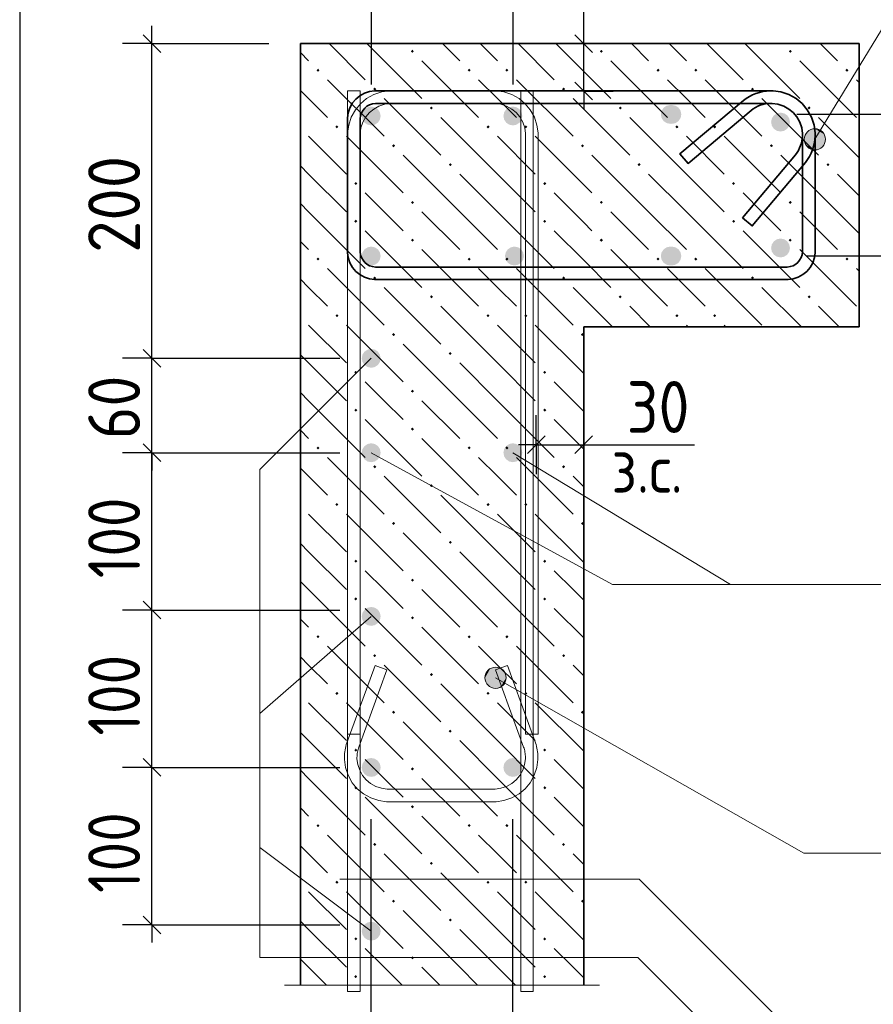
# Model space of a CAD drawing. Header units: millimetres. Extents: x 0 to 21005, y 0 to 14855.
# Tile 47 of 50: x 16406 to 18213, y 10896 to 12982. Entities that reach past the tile are written whole.
import ezdxf

# ---------------------------------------------------------------- set-up
doc = ezdxf.new("R2010")
doc.units = ezdxf.units.MM
for name, color, linetype, lineweight in [('Standard', 7, 'Continuous', 25), ('Выпуски арматуры Г-обр.', 7, 'Continuous', 25), ('Позиционная метка линия выноска', 7, 'Continuous', 13), ('Стена фоновая арматура У1', 7, 'Continuous', 25), ('Стена фоновая арматура Х1', 7, 'Continuous', 25), ('Стена фоновая затяжка С-обр.', 7, 'Continuous', 25), ('Стена Хомут', 7, 'Continuous', 25)]:
    doc.layers.add(name, color=color, linetype=linetype, lineweight=lineweight)
doc.layers.add('ЖБ Стена верхний уровень', color=7, linetype='Continuous', lineweight=25, true_color=0x006e00)
doc.layers.add('Размерная выноска', color=7, linetype='Continuous')
doc.styles.add('ISOCPEUR', font='txt')

msp = doc.modelspace()

# ---------------------------------------------------------------- hatches: boundary and pattern name
at = {"layer": 'Выпуски арматуры Г-обр.', "linetype": 'Continuous', "lineweight": 13, "transparency": 33554687}
for points in [[(17170, 12264.4), (17168.5, 12272.1), (17164.2, 12278.6), (17157.7, 12282.9), (17150, 12284.4), (17142.4, 12282.9), (17135.9, 12278.6), (17131.5, 12272.1), (17130, 12264.4), (17131.5, 12256.8), (17135.9, 12250.3), (17142.4, 12245.9), (17150, 12244.4), (17157.7, 12245.9), (17164.2, 12250.3), (17168.5, 12256.8)], [(17170, 11717.7), (17168.5, 11725.3), (17164.2, 11731.8), (17157.7, 11736.2), (17150, 11737.7), (17142.4, 11736.2), (17135.9, 11731.8), (17131.5, 11725.3), (17130, 11717.7), (17131.5, 11710), (17135.9, 11703.5), (17142.4, 11699.2), (17150, 11697.7), (17157.7, 11699.2), (17164.2, 11703.5), (17168.5, 11710)], [(17170, 11051), (17168.5, 11058.7), (17164.2, 11065.2), (17157.7, 11069.5), (17150, 11071), (17142.4, 11069.5), (17135.9, 11065.2), (17131.5, 11058.7), (17130, 11051), (17131.5, 11043.4), (17135.9, 11036.9), (17142.4, 11032.5), (17150, 11031), (17157.7, 11032.5), (17164.2, 11036.9), (17168.5, 11043.4)]]:
    msp.add_hatch(color=7, dxfattribs=at).paths.add_polyline_path(points)
at = {"layer": 'ЖБ Стена верхний уровень', "linetype": 'Continuous', "lineweight": 18, "transparency": 33554687}
for points in [[(17234.1, 12914.6), (17237.4, 12917.9), (17240.6, 12914.6), (17237.4, 12911.4)], [(17634.1, 12914.6), (17637.4, 12917.9), (17640.6, 12914.6), (17637.4, 12911.4)], [(18034.1, 12914.6), (18037.4, 12917.9), (18040.6, 12914.6), (18037.4, 12911.4)], [(17034.1, 12874.6), (17037.4, 12877.9), (17040.6, 12874.6), (17037.4, 12871.4)], [(17354.2, 12874.6), (17357.4, 12877.9), (17360.7, 12874.6), (17357.4, 12871.4)], [(17434.1, 12874.6), (17437.4, 12877.9), (17440.6, 12874.6), (17437.4, 12871.4)], [(17754.2, 12874.6), (17757.4, 12877.9), (17760.7, 12874.6), (17757.4, 12871.4)], [(17834.1, 12874.6), (17837.4, 12877.9), (17840.6, 12874.6), (17837.4, 12871.4)], [(18154.2, 12874.6), (18157.4, 12877.9), (18160.7, 12874.6), (18157.4, 12871.4)], [(17154.2, 12834.6), (17157.4, 12837.9), (17160.7, 12834.6), (17157.4, 12831.4)], [(17554.2, 12834.6), (17557.4, 12837.9), (17560.7, 12834.6), (17557.4, 12831.4)], [(17954.2, 12834.6), (17957.4, 12837.9), (17960.7, 12834.6), (17957.4, 12831.4)], [(17274.2, 12794.6), (17277.4, 12797.9), (17280.6, 12794.6), (17277.4, 12791.4)], [(17674.2, 12794.6), (17677.4, 12797.9), (17680.6, 12794.6), (17677.4, 12791.4)], [(18074.2, 12794.6), (18077.4, 12797.9), (18080.6, 12794.6), (18077.4, 12791.4)], [(17000, 12755.3), (17000.7, 12754.6), (17000, 12754)], [(17074.2, 12754.6), (17077.4, 12757.9), (17080.6, 12754.6), (17077.4, 12751.4)], [(17394.1, 12754.6), (17397.4, 12757.9), (17400.7, 12754.6), (17397.4, 12751.4)], [(17474.2, 12754.6), (17477.4, 12757.9), (17480.6, 12754.6), (17477.4, 12751.4)], [(17794.1, 12754.6), (17797.4, 12757.9), (17800.7, 12754.6), (17797.4, 12751.4)], [(17874.2, 12754.6), (17877.4, 12757.9), (17880.6, 12754.6), (17877.4, 12751.4)], [(17194.1, 12714.6), (17197.4, 12717.9), (17200.7, 12714.6), (17197.4, 12711.4)], [(17594.1, 12714.6), (17597.4, 12717.9), (17600, 12715.3), (17600, 12714), (17597.4, 12711.4)], [(17600, 12715.3), (17600.7, 12714.6), (17600, 12714)], [(17994.1, 12714.6), (17997.4, 12717.9), (18000.7, 12714.6), (17997.4, 12711.4)], [(17314.2, 12674.6), (17317.4, 12677.9), (17320.6, 12674.6), (17317.4, 12671.4)], [(17714.2, 12674.6), (17717.4, 12677.9), (17720.6, 12674.6), (17717.4, 12671.4)], [(18114.2, 12674.6), (18117.4, 12677.9), (18120.6, 12674.6), (18117.4, 12671.4)], [(17114.2, 12634.6), (17117.4, 12637.9), (17120.6, 12634.6), (17117.4, 12631.4)], [(17514.2, 12634.6), (17517.4, 12637.9), (17520.6, 12634.6), (17517.4, 12631.4)], [(17914.2, 12634.6), (17917.4, 12637.9), (17920.6, 12634.6), (17917.4, 12631.4)], [(17234.1, 12594.6), (17237.4, 12597.9), (17240.6, 12594.6), (17237.4, 12591.4)], [(17634.1, 12594.6), (17637.4, 12597.9), (17640.6, 12594.6), (17637.4, 12591.4)], [(18034.1, 12594.6), (18037.4, 12597.9), (18040.6, 12594.6), (18037.4, 12591.4)], [(17114.2, 12554.6), (17117.4, 12557.9), (17120.6, 12554.6), (17117.4, 12551.4)], [(17514.2, 12554.6), (17517.4, 12557.9), (17520.6, 12554.6), (17517.4, 12551.4)], [(17914.2, 12554.6), (17917.4, 12557.9), (17920.6, 12554.6), (17917.4, 12551.4)], [(17234.1, 12514.6), (17237.4, 12517.9), (17240.6, 12514.6), (17237.4, 12511.4)], [(17634.1, 12514.6), (17637.4, 12517.9), (17640.6, 12514.6), (17637.4, 12511.4)], [(18034.1, 12514.6), (18037.4, 12517.9), (18040.6, 12514.6), (18037.4, 12511.4)], [(17034.1, 12474.6), (17037.4, 12477.9), (17040.6, 12474.6), (17037.4, 12471.4)], [(17354.2, 12474.6), (17357.4, 12477.9), (17360.7, 12474.6), (17357.4, 12471.4)], [(17434.1, 12474.6), (17437.4, 12477.9), (17440.6, 12474.6), (17437.4, 12471.4)], [(17754.2, 12474.6), (17757.4, 12477.9), (17760.7, 12474.6), (17757.4, 12471.4)], [(17834.1, 12474.6), (17837.4, 12477.9), (17840.6, 12474.6), (17837.4, 12471.4)], [(18154.2, 12474.6), (18157.4, 12477.9), (18160.7, 12474.6), (18157.4, 12471.4)], [(17154.2, 12434.6), (17157.4, 12437.9), (17160.7, 12434.6), (17157.4, 12431.4)], [(17554.2, 12434.6), (17557.4, 12437.9), (17560.7, 12434.6), (17557.4, 12431.4)], [(17954.2, 12434.6), (17957.4, 12437.9), (17960.7, 12434.6), (17957.4, 12431.4)], [(17274.2, 12394.6), (17277.4, 12397.9), (17280.6, 12394.6), (17277.4, 12391.4)], [(17674.2, 12394.6), (17677.4, 12397.9), (17680.6, 12394.6), (17677.4, 12391.4)], [(18074.2, 12394.6), (18077.4, 12397.9), (18080.6, 12394.6), (18077.4, 12391.4)], [(17000, 12355.3), (17000.7, 12354.6), (17000, 12354)], [(17074.2, 12354.6), (17077.4, 12357.9), (17080.6, 12354.6), (17077.4, 12351.4)], [(17394.1, 12354.6), (17397.4, 12357.9), (17400.7, 12354.6), (17397.4, 12351.4)], [(17474.2, 12354.6), (17477.4, 12357.9), (17480.6, 12354.6), (17477.4, 12351.4)], [(17794.1, 12354.6), (17797.4, 12357.9), (17800.7, 12354.6), (17797.4, 12351.4)], [(17874.2, 12354.6), (17877.4, 12357.9), (17880.6, 12354.6), (17877.4, 12351.4)], [(17194.1, 12314.6), (17197.4, 12317.9), (17200.7, 12314.6), (17197.4, 12311.4)], [(17594.1, 12314.6), (17597.4, 12317.9), (17600, 12315.3), (17600, 12314), (17597.4, 12311.4)], [(17314.2, 12274.6), (17317.4, 12277.9), (17320.6, 12274.6), (17317.4, 12271.4)], [(17114.2, 12234.6), (17117.4, 12237.9), (17120.6, 12234.6), (17117.4, 12231.4)], [(17514.2, 12234.6), (17517.4, 12237.9), (17520.6, 12234.6), (17517.4, 12231.4)], [(17234.1, 12194.6), (17237.4, 12197.9), (17240.6, 12194.6), (17237.4, 12191.4)], [(17114.2, 12154.6), (17117.4, 12157.9), (17120.6, 12154.6), (17117.4, 12151.4)], [(17514.2, 12154.6), (17517.4, 12157.9), (17520.6, 12154.6), (17517.4, 12151.4)], [(17234.1, 12114.6), (17237.4, 12117.9), (17240.6, 12114.6), (17237.4, 12111.4)], [(17034.1, 12074.6), (17037.4, 12077.9), (17040.6, 12074.6), (17037.4, 12071.4)], [(17354.2, 12074.6), (17357.4, 12077.9), (17360.7, 12074.6), (17357.4, 12071.4)], [(17434.1, 12074.6), (17437.4, 12077.9), (17440.6, 12074.6), (17437.4, 12071.4)], [(17154.2, 12034.6), (17157.4, 12037.9), (17160.7, 12034.6), (17157.4, 12031.4)], [(17554.2, 12034.6), (17557.4, 12037.9), (17560.7, 12034.6), (17557.4, 12031.4)], [(17274.2, 11994.6), (17277.4, 11997.9), (17280.6, 11994.6), (17277.4, 11991.4)], [(17000, 11955.3), (17000.7, 11954.6), (17000, 11954)], [(17074.2, 11954.6), (17077.4, 11957.9), (17080.6, 11954.6), (17077.4, 11951.4)], [(17394.1, 11954.6), (17397.4, 11957.9), (17400.7, 11954.6), (17397.4, 11951.4)], [(17474.2, 11954.6), (17477.4, 11957.9), (17480.6, 11954.6), (17477.4, 11951.4)], [(17194.1, 11914.6), (17197.4, 11917.9), (17200.7, 11914.6), (17197.4, 11911.4)], [(17594.1, 11914.6), (17597.4, 11917.9), (17600, 11915.3), (17600, 11914), (17597.4, 11911.4)], [(17314.2, 11874.6), (17317.4, 11877.9), (17320.6, 11874.6), (17317.4, 11871.4)], [(17114.2, 11834.6), (17117.4, 11837.9), (17120.6, 11834.6), (17117.4, 11831.4)], [(17514.2, 11834.6), (17517.4, 11837.9), (17520.6, 11834.6), (17517.4, 11831.4)], [(17234.1, 11794.6), (17237.4, 11797.9), (17240.6, 11794.6), (17237.4, 11791.4)], [(17114.2, 11754.6), (17117.4, 11757.9), (17120.6, 11754.6), (17117.4, 11751.4)], [(17514.2, 11754.6), (17517.4, 11757.9), (17520.6, 11754.6), (17517.4, 11751.4)], [(17234.1, 11714.6), (17237.4, 11717.9), (17240.6, 11714.6), (17237.4, 11711.4)], [(17034.1, 11674.6), (17037.4, 11677.9), (17040.6, 11674.6), (17037.4, 11671.4)], [(17354.2, 11674.6), (17357.4, 11677.9), (17360.7, 11674.6), (17357.4, 11671.4)], [(17434.1, 11674.6), (17437.4, 11677.9), (17440.6, 11674.6), (17437.4, 11671.4)], [(17154.2, 11634.6), (17157.4, 11637.9), (17160.7, 11634.6), (17157.4, 11631.4)], [(17554.2, 11634.6), (17557.4, 11637.9), (17560.7, 11634.6), (17557.4, 11631.4)], [(17274.2, 11594.6), (17277.4, 11597.9), (17280.6, 11594.6), (17277.4, 11591.4)], [(17000, 11555.3), (17000.7, 11554.6), (17000, 11554)], [(17074.2, 11554.6), (17077.4, 11557.9), (17080.6, 11554.6), (17077.4, 11551.4)], [(17394.1, 11554.6), (17397.4, 11557.9), (17400.7, 11554.6), (17397.4, 11551.4)], [(17474.2, 11554.6), (17477.4, 11557.9), (17480.6, 11554.6), (17477.4, 11551.4)], [(17194.1, 11514.6), (17197.4, 11517.9), (17200.7, 11514.6), (17197.4, 11511.4)], [(17594.1, 11514.6), (17597.4, 11517.9), (17600, 11515.3), (17600, 11514), (17597.4, 11511.4)], [(17314.2, 11474.6), (17317.4, 11477.9), (17320.6, 11474.6), (17317.4, 11471.4)], [(17114.2, 11434.6), (17117.4, 11437.9), (17120.6, 11434.6), (17117.4, 11431.4)], [(17514.2, 11434.6), (17517.4, 11437.9), (17520.6, 11434.6), (17517.4, 11431.4)], [(17234.1, 11394.6), (17237.4, 11397.9), (17240.6, 11394.6), (17237.4, 11391.4)], [(17114.2, 11354.6), (17117.4, 11357.9), (17120.6, 11354.6), (17117.4, 11351.4)], [(17514.2, 11354.6), (17517.4, 11357.9), (17520.6, 11354.6), (17517.4, 11351.4)], [(17234.1, 11314.6), (17237.4, 11317.9), (17240.6, 11314.6), (17237.4, 11311.4)], [(17034.1, 11274.6), (17037.4, 11277.9), (17040.6, 11274.6), (17037.4, 11271.4)], [(17354.2, 11274.6), (17357.4, 11277.9), (17360.7, 11274.6), (17357.4, 11271.4)], [(17434.1, 11274.6), (17437.4, 11277.9), (17440.6, 11274.6), (17437.4, 11271.4)], [(17154.2, 11234.6), (17157.4, 11237.9), (17160.7, 11234.6), (17157.4, 11231.4)], [(17554.2, 11234.6), (17557.4, 11237.9), (17560.7, 11234.6), (17557.4, 11231.4)], [(17274.2, 11194.6), (17277.4, 11197.9), (17280.6, 11194.6), (17277.4, 11191.4)], [(17074.2, 11154.6), (17077.4, 11157.9), (17080.6, 11154.6), (17077.4, 11151.4)], [(17394.1, 11154.6), (17397.4, 11157.9), (17400.7, 11154.6), (17397.4, 11151.4)], [(17474.2, 11154.6), (17477.4, 11157.9), (17480.6, 11154.6), (17477.4, 11151.4)], [(17000, 11155.3), (17000.7, 11154.6), (17000, 11154)], [(17194.1, 11114.6), (17197.4, 11117.9), (17200.7, 11114.6), (17197.4, 11111.4)], [(17594.1, 11114.6), (17597.4, 11117.9), (17600, 11115.3), (17600, 11114), (17597.4, 11111.4)], [(17314.2, 11074.6), (17317.4, 11077.9), (17320.6, 11074.6), (17317.4, 11071.4)], [(17114.2, 11034.6), (17117.4, 11037.9), (17120.6, 11034.6), (17117.4, 11031.4)], [(17514.2, 11034.6), (17517.4, 11037.9), (17520.6, 11034.6), (17517.4, 11031.4)], [(17234.1, 10994.6), (17237.4, 10997.9), (17240.6, 10994.6), (17237.4, 10991.4)], [(17114.2, 10954.6), (17117.4, 10957.9), (17120.6, 10954.6), (17117.4, 10951.4)], [(17514.2, 10954.6), (17517.4, 10957.9), (17520.6, 10954.6), (17517.4, 10951.4)]]:
    msp.add_hatch(color=7, dxfattribs=at).paths.add_polyline_path(points, flags=16)
at = {"layer": 'Позиционная метка линия выноска', "linetype": 'Continuous', "lineweight": 13, "transparency": 33554687}
for points in [[(18111.9, 12727.8), (18078.9, 12747.9), (18070.3, 12740)], [(18109.2, 12738.9), (18090, 12750.6), (18078.9, 12747.9)], [(18109.2, 12738.9), (18078.9, 12747.9), (18111.9, 12727.8)], [(18090, 12750.6), (18109.2, 12738.9), (18101.2, 12747.5)], [(18108.8, 12716.6), (18070.3, 12740), (18067.2, 12728.7)], [(18108.8, 12716.6), (18067.2, 12728.7), (18100.2, 12708.6)], [(18100.2, 12708.6), (18067.2, 12728.7), (18069.9, 12717.6)], [(18111.9, 12727.8), (18070.3, 12740), (18108.8, 12716.6)], [(18100.2, 12708.6), (18069.9, 12717.6), (18089.1, 12705.9)], [(18089.1, 12705.9), (18069.9, 12717.6), (18077.8, 12709)], [(17393.9, 11576.4), (17402, 11607), (17390.9, 11587.5)], [(17390.9, 11587.5), (17402, 11607), (17393.7, 11598.8)], [(17402.1, 11568.1), (17413, 11610.1), (17393.9, 11576.4)], [(17393.9, 11576.4), (17413, 11610.1), (17402, 11607)], [(17402.1, 11568.1), (17424.4, 11607.2), (17413, 11610.1)], [(17413.5, 11565.3), (17424.4, 11607.2), (17402.1, 11568.1)], [(17413.5, 11565.3), (17432.6, 11598.9), (17424.4, 11607.2)], [(17424.5, 11568.3), (17432.6, 11598.9), (17413.5, 11565.3)], [(17424.5, 11568.3), (17435.6, 11587.9), (17432.6, 11598.9)], [(17435.6, 11587.9), (17424.5, 11568.3), (17432.8, 11576.6)]]:
    msp.add_hatch(color=7, dxfattribs=at).paths.add_polyline_path(points)
at = {"layer": 'Стена фоновая арматура Х1', "linetype": 'Continuous', "lineweight": 18, "transparency": 33554687}
for points in [[(17170, 12777.7), (17168.5, 12785.4), (17164.2, 12791.9), (17157.7, 12796.2), (17150, 12797.7), (17142.4, 12796.2), (17135.9, 12791.9), (17131.5, 12785.4), (17130, 12777.7), (17131.5, 12770.1), (17135.9, 12763.6), (17142.4, 12759.2), (17150, 12757.7), (17157.7, 12759.2), (17164.2, 12763.6), (17168.5, 12770.1)], [(17470, 12777.7), (17468.5, 12785.4), (17464.1, 12791.9), (17457.7, 12796.2), (17450, 12797.7), (17442.3, 12796.2), (17435.9, 12791.9), (17431.5, 12785.4), (17430, 12777.7), (17431.5, 12770.1), (17435.9, 12763.6), (17442.3, 12759.2), (17450, 12757.7), (17457.7, 12759.2), (17464.1, 12763.6), (17468.5, 12770.1)], [(17803.3, 12781), (17801.8, 12788.7), (17797.5, 12795.2), (17791, 12799.5), (17783.3, 12801), (17775.7, 12799.5), (17769.2, 12795.2), (17764.9, 12788.7), (17763.3, 12781), (17764.9, 12773.4), (17769.2, 12766.9), (17775.7, 12762.6), (17783.3, 12761), (17791, 12762.6), (17797.5, 12766.9), (17801.8, 12773.4)], [(17806.7, 12781), (17805.2, 12788.7), (17800.8, 12795.2), (17794.3, 12799.5), (17786.7, 12801), (17779, 12799.5), (17772.5, 12795.2), (17768.2, 12788.7), (17766.7, 12781), (17768.2, 12773.4), (17772.5, 12766.9), (17779, 12762.6), (17786.7, 12761), (17794.3, 12762.6), (17800.8, 12766.9), (17805.2, 12773.4)], [(18036.8, 12764.8), (18035.3, 12772.4), (18031, 12778.9), (18024.5, 12783.2), (18016.8, 12784.8), (18009.2, 12783.2), (18002.7, 12778.9), (17998.4, 12772.4), (17996.8, 12764.8), (17998.4, 12757.1), (18002.7, 12750.6), (18009.2, 12746.3), (18016.8, 12744.8), (18024.5, 12746.3), (18031, 12750.6), (18035.3, 12757.1)], [(18036.8, 12498.1), (18035.3, 12505.7), (18031, 12512.2), (18024.5, 12516.6), (18016.8, 12518.1), (18009.2, 12516.6), (18002.7, 12512.2), (17998.4, 12505.7), (17996.8, 12498.1), (17998.4, 12490.4), (18002.7, 12483.9), (18009.2, 12479.6), (18016.8, 12478.1), (18024.5, 12479.6), (18031, 12483.9), (18035.3, 12490.4)], [(17170, 12481.1), (17168.5, 12488.7), (17164.2, 12495.2), (17157.7, 12499.5), (17150, 12501.1), (17142.4, 12499.5), (17135.9, 12495.2), (17131.5, 12488.7), (17130, 12481.1), (17131.5, 12473.4), (17135.9, 12466.9), (17142.4, 12462.6), (17150, 12461.1), (17157.7, 12462.6), (17164.2, 12466.9), (17168.5, 12473.4)], [(17473.3, 12481.1), (17471.8, 12488.7), (17467.5, 12495.2), (17461, 12499.5), (17453.3, 12501.1), (17445.7, 12499.5), (17439.2, 12495.2), (17434.9, 12488.7), (17433.3, 12481.1), (17434.9, 12473.4), (17439.2, 12466.9), (17445.7, 12462.6), (17453.3, 12461.1), (17461, 12462.6), (17467.5, 12466.9), (17471.8, 12473.4)], [(17803.3, 12481.1), (17801.8, 12488.7), (17797.5, 12495.2), (17791, 12499.5), (17783.3, 12501.1), (17775.7, 12499.5), (17769.2, 12495.2), (17764.9, 12488.7), (17763.3, 12481.1), (17764.9, 12473.4), (17769.2, 12466.9), (17775.7, 12462.6), (17783.3, 12461.1), (17791, 12462.6), (17797.5, 12466.9), (17801.8, 12473.4)], [(17806.7, 12481.1), (17805.2, 12488.7), (17800.8, 12495.2), (17794.3, 12499.5), (17786.7, 12501.1), (17779, 12499.5), (17772.5, 12495.2), (17768.2, 12488.7), (17766.7, 12481.1), (17768.2, 12473.4), (17772.5, 12466.9), (17779, 12462.6), (17786.7, 12461.1), (17794.3, 12462.6), (17800.8, 12466.9), (17805.2, 12473.4)], [(17170, 12064.4), (17168.5, 12072.1), (17164.2, 12078.6), (17157.7, 12082.9), (17150, 12084.4), (17142.4, 12082.9), (17135.9, 12078.6), (17131.5, 12072.1), (17130, 12064.4), (17131.5, 12056.8), (17135.9, 12050.3), (17142.4, 12045.9), (17150, 12044.4), (17157.7, 12045.9), (17164.2, 12050.3), (17168.5, 12056.8)], [(17470, 12064.4), (17468.5, 12072.1), (17464.2, 12078.6), (17457.7, 12082.9), (17450, 12084.4), (17442.4, 12082.9), (17435.9, 12078.6), (17431.5, 12072.1), (17430, 12064.4), (17431.5, 12056.8), (17435.9, 12050.3), (17442.4, 12045.9), (17450, 12044.4), (17457.7, 12045.9), (17464.2, 12050.3), (17468.5, 12056.8)], [(17170, 11397.8), (17168.5, 11405.4), (17164.2, 11411.9), (17157.7, 11416.2), (17150, 11417.8), (17142.4, 11416.2), (17135.9, 11411.9), (17131.5, 11405.4), (17130, 11397.8), (17131.5, 11390.1), (17135.9, 11383.6), (17142.4, 11379.3), (17150, 11377.8), (17157.7, 11379.3), (17164.2, 11383.6), (17168.5, 11390.1)], [(17470, 11397.8), (17468.5, 11405.4), (17464.2, 11411.9), (17457.7, 11416.2), (17450, 11417.8), (17442.4, 11416.2), (17435.9, 11411.9), (17431.5, 11405.4), (17430, 11397.8), (17431.5, 11390.1), (17435.9, 11383.6), (17442.4, 11379.3), (17450, 11377.8), (17457.7, 11379.3), (17464.2, 11383.6), (17468.5, 11390.1)]]:
    msp.add_hatch(color=7, dxfattribs=at).paths.add_polyline_path(points)

# ---------------------------------------------------------------- linework, layer by layer
at = {"layer": 'Standard', "color": 251, "linetype": 'Continuous', "lineweight": -3, "true_color": 0x656565, "transparency": 33554687}
for p, q in [((17150, 13201.3), (17150, 12844.4)), ((17450, 13201.3), (17450, 12844.4)), ((16685.6, 12931.1), (16623.1, 12931.1)), ((16685.6, 12931.1), (16748.1, 12931.1)), ((16685.6, 12931.1), (16933.3, 12931.1)), ((17600, 12931.1), (17537.5, 12931.1)), ((17600, 12931.1), (17662.5, 12931.1)), ((17600, 12830.6), (17537.5, 12830.6)), ((17600, 12830.6), (17662.5, 12830.6)), ((16685.6, 12264.4), (16623.1, 12264.4)), ((16685.6, 12264.4), (16748.1, 12264.4)), ((17499.5, 12081.3), (17499.5, 12143.8)), ((17600, 12081.3), (17600, 12143.8)), ((17499.5, 12081.3), (17499.5, 12018.8)), ((17600, 12081.3), (17600, 12018.8)), ((16685.6, 12064.4), (16623.1, 12064.4)), ((16685.6, 12064.4), (16623.1, 12064.4)), ((16685.6, 12064.4), (16748.1, 12064.4)), ((16685.6, 12064.4), (17083.3, 12064.4)), ((16685.6, 12064.4), (16748.1, 12064.4)), ((16685.6, 12064.4), (17083.3, 12064.4)), ((16685.6, 11731), (16623.1, 11731)), ((16685.6, 11731), (16748.1, 11731)), ((16685.6, 11731), (17083.3, 11731)), ((16685.6, 11397.8), (16623.1, 11397.8)), ((16685.6, 11397.8), (16748.1, 11397.8)), ((16685.6, 11064.3), (16623.1, 11064.3)), ((16685.6, 11064.3), (16748.1, 11064.3)), ((16685.6, 11064.3), (17083.3, 11064.3))]:
    msp.add_line(p, q, dxfattribs=at)
at = {"layer": 'Standard', "color": 7, "linetype": 'Continuous', "lineweight": -3, "transparency": 33554687}
for p, q in [((16685.6, 12931.1), (16685.6, 12968.6)), ((17600, 12931.1), (17600, 12968.6)), ((16685.6, 12264.4), (16685.6, 12931.1)), ((17600, 12830.6), (17600, 12931.1)), ((17600, 12830.6), (17600, 12793.1)), ((16685.6, 12064.4), (16685.6, 12264.4)), ((16685.6, 12064.4), (16685.6, 12101.9)), ((17499.5, 12081.3), (17462, 12081.3)), ((17499.5, 12081.3), (17600, 12081.3)), ((17600, 12081.3), (17637.5, 12081.3)), ((16685.6, 11731), (16685.6, 12064.4)), ((16685.6, 12064.4), (16685.6, 12026.9)), ((16685.6, 11397.8), (16685.6, 11731)), ((16685.6, 11064.3), (16685.6, 11026.8))]:
    msp.add_line(p, q, dxfattribs=at)
at = {"layer": 'Standard', "color": 7, "linetype": 'Continuous', "lineweight": 25, "transparency": 33554687}
for p, q in [((16704.3, 12912.3), (16666.8, 12949.8)), ((17618.8, 12912.3), (17581.3, 12949.8)), ((17618.8, 12811.8), (17581.3, 12849.3)), ((16704.3, 12245.7), (16666.8, 12283.2)), ((17480.8, 12062.5), (17518.3, 12100)), ((17581.3, 12062.5), (17618.8, 12100)), ((16704.3, 12045.7), (16666.8, 12083.2)), ((16704.3, 12045.7), (16666.8, 12083.2)), ((16704.3, 11712.3), (16666.8, 11749.8)), ((16704.3, 11379), (16666.8, 11416.5)), ((16704.3, 11045.6), (16666.8, 11083.1))]:
    msp.add_line(p, q, dxfattribs=at)
at = {"layer": 'Standard', "color": 220, "linetype": 'Continuous', "lineweight": -3, "transparency": 33554687}
msp.add_lwpolyline([(20550.2, 14436.7), (16405.7, 14436.7), (16405.7, 9536.7), (20550.2, 9536.7), (20550.2, 14436.7)], dxfattribs=at)
at = {"layer": 'Standard', "color": 251, "linetype": 'Continuous', "lineweight": -3, "true_color": 0x656565, "transparency": 33554687}
for points in [[(18482.3, 12781), (18473.8, 12781), (18473.8, 12781), (18051.4, 12781)], [(18482.3, 12481.1), (18473.8, 12481.1), (18473.8, 12481.1), (18473.8, 12481.1), (18473.8, 12481.1), (18071.4, 12481.1)], [(16685.6, 12264.4), (16985.6, 12264.4), (16985.6, 12264.4), (17083.3, 12264.4)], [(16685.6, 11397.8), (17006.2, 11397.8), (17006.2, 11397.8), (17083.3, 11397.8)], [(17150, 10621.8), (17150, 10630.3), (17150, 10630.3), (17150, 10630.3), (17150, 10630.3), (17150, 10975.7), (17150, 10975.7), (17150, 11288.3)], [(17450, 10621.8), (17450, 10630.3), (17450, 10630.3), (17450, 11281), (17450, 11281), (17450, 11288.3)]]:
    msp.add_lwpolyline(points, dxfattribs=at)
at = {"layer": 'Standard', "color": 7, "linetype": 'Continuous', "lineweight": -3, "transparency": 33554687}
msp.add_lwpolyline([(16685.6, 11064.3), (16685.6, 11093.9), (16685.6, 11093.9), (16685.6, 11397.8)], dxfattribs=at)
at = {"layer": 'ЖБ Стена верхний уровень', "color": 7, "linetype": 'Continuous', "lineweight": 35, "transparency": 33554687}
for p, q in [((17000, 12931.1), (17000, 10936.7)), ((17600, 12931.1), (17000, 12931.1)), ((18183.3, 12931.1), (17600, 12931.1)), ((18183.3, 12331.1), (18183.3, 12931.1)), ((17600, 12331.1), (18183.3, 12331.1)), ((17600, 10936.7), (17600, 12331.1))]:
    msp.add_line(p, q, dxfattribs=at)
at = {"layer": 'ЖБ Стена верхний уровень', "color": 9, "linetype": 'Continuous', "lineweight": 18, "true_color": 0xc7c7c7, "transparency": 33554687}
for p, q in [((17061, 12931.1), (17137.4, 12854.6)), ((17141, 12931.1), (17257.4, 12814.6)), ((17301, 12931.1), (17337.4, 12894.6)), ((17381, 12931.1), (17417.4, 12894.6)), ((17461, 12931.1), (17537.4, 12854.6)), ((17541, 12931.1), (17600, 12872)), ((17701, 12931.1), (17737.4, 12894.6)), ((17781, 12931.1), (17817.4, 12894.6)), ((17861, 12931.1), (17937.4, 12854.6)), ((17941, 12931.1), (18057.4, 12814.6)), ((18101, 12931.1), (18137.4, 12894.6)), ((18181, 12931.1), (18183.3, 12928.7)), ((17000, 12912), (17017.4, 12894.6)), ((17257.4, 12894.6), (17377.4, 12774.6)), ((17657.4, 12894.6), (17777.4, 12774.6)), ((18057.4, 12894.6), (18177.4, 12774.6)), ((17600, 12872), (17657.4, 12814.6)), ((17057.4, 12854.6), (17177.4, 12734.6)), ((17417.4, 12814.6), (17377.4, 12854.6)), ((17457.4, 12854.6), (17577.4, 12734.6)), ((17817.4, 12814.6), (17777.4, 12854.6)), ((17857.4, 12854.6), (17977.4, 12734.6)), ((18183.3, 12848.7), (18177.4, 12854.6)), ((17017.4, 12814.6), (17000, 12832)), ((17057.4, 12774.6), (17017.4, 12814.6)), ((17177.4, 12814.6), (17297.4, 12694.6)), ((17457.4, 12774.6), (17417.4, 12814.6)), ((17577.4, 12814.6), (17600, 12792)), ((17857.4, 12774.6), (17817.4, 12814.6)), ((17977.4, 12814.6), (18097.4, 12694.6)), ((17600, 12792), (17697.4, 12694.6)), ((17417.4, 12654.6), (17297.4, 12774.6)), ((17817.4, 12654.6), (17697.4, 12774.6)), ((18183.3, 12688.7), (18097.4, 12774.6)), ((17017.4, 12734.6), (17097.4, 12654.6)), ((17097.4, 12734.6), (17217.4, 12614.6)), ((17417.4, 12734.6), (17497.4, 12654.6)), ((17497.4, 12734.6), (17600, 12632)), ((17817.4, 12734.6), (17897.4, 12654.6)), ((17897.4, 12734.6), (18017.4, 12614.6)), ((17337.4, 12574.6), (17217.4, 12694.6)), ((17737.4, 12574.6), (17617.4, 12694.6)), ((18137.4, 12574.6), (18017.4, 12694.6)), ((17017.4, 12654.6), (17000, 12672)), ((17017.4, 12654.6), (17097.4, 12574.6)), ((17337.4, 12654.6), (17417.4, 12574.6)), ((17417.4, 12654.6), (17497.4, 12574.6)), ((17737.4, 12654.6), (17817.4, 12574.6)), ((17817.4, 12654.6), (17897.4, 12574.6)), ((18137.4, 12654.6), (18183.3, 12608.7)), ((17600, 12632), (17617.4, 12614.6)), ((17177.4, 12574.6), (17137.4, 12614.6)), ((17577.4, 12574.6), (17537.4, 12614.6)), ((17977.4, 12574.6), (17937.4, 12614.6)), ((17000, 12592), (17017.4, 12574.6)), ((17017.4, 12574.6), (17137.4, 12454.6)), ((17217.4, 12534.6), (17177.4, 12574.6)), ((17257.4, 12574.6), (17337.4, 12494.6)), ((17337.4, 12574.6), (17417.4, 12494.6)), ((17417.4, 12574.6), (17537.4, 12454.6)), ((17600, 12552), (17577.4, 12574.6)), ((17657.4, 12574.6), (17737.4, 12494.6)), ((17737.4, 12574.6), (17817.4, 12494.6)), ((17817.4, 12574.6), (17937.4, 12454.6)), ((18017.4, 12534.6), (17977.4, 12574.6)), ((18057.4, 12574.6), (18137.4, 12494.6)), ((18137.4, 12574.6), (18183.3, 12528.7)), ((17137.4, 12534.6), (17257.4, 12414.6)), ((17537.4, 12534.6), (17600, 12472)), ((17617.4, 12534.6), (17600, 12552)), ((17937.4, 12534.6), (18057.4, 12414.6)), ((17000, 12512), (17017.4, 12494.6)), ((17257.4, 12494.6), (17377.4, 12374.6)), ((17657.4, 12494.6), (17777.4, 12374.6)), ((18057.4, 12494.6), (18177.4, 12374.6)), ((17600, 12472), (17657.4, 12414.6)), ((17057.4, 12454.6), (17177.4, 12334.6)), ((17417.4, 12414.6), (17377.4, 12454.6)), ((17457.4, 12454.6), (17577.4, 12334.6)), ((17817.4, 12414.6), (17777.4, 12454.6)), ((17857.4, 12454.6), (17977.4, 12334.6)), ((18183.3, 12448.7), (18177.4, 12454.6)), ((17017.4, 12414.6), (17000, 12432)), ((17057.4, 12374.6), (17017.4, 12414.6)), ((17177.4, 12414.6), (17297.4, 12294.6)), ((17457.4, 12374.6), (17417.4, 12414.6)), ((17577.4, 12414.6), (17600, 12392)), ((17857.4, 12374.6), (17817.4, 12414.6)), ((17977.4, 12414.6), (18061, 12331.1)), ((17600, 12392), (17661, 12331.1)), ((17417.4, 12254.6), (17297.4, 12374.6)), ((17741, 12331.1), (17697.4, 12374.6)), ((18141, 12331.1), (18097.4, 12374.6)), ((17017.4, 12334.6), (17097.4, 12254.6)), ((17097.4, 12334.6), (17217.4, 12214.6)), ((17417.4, 12334.6), (17497.4, 12254.6)), ((17497.4, 12334.6), (17600, 12232)), ((17817.4, 12334.6), (17821, 12331.1)), ((17897.4, 12334.6), (17901, 12331.1)), ((17337.4, 12174.6), (17217.4, 12294.6)), ((17017.4, 12254.6), (17000, 12272)), ((17017.4, 12254.6), (17097.4, 12174.6)), ((17337.4, 12254.6), (17417.4, 12174.6)), ((17417.4, 12254.6), (17497.4, 12174.6)), ((17177.4, 12174.6), (17137.4, 12214.6)), ((17577.4, 12174.6), (17537.4, 12214.6)), ((17000, 12192), (17017.4, 12174.6)), ((17017.4, 12174.6), (17137.4, 12054.6)), ((17217.4, 12134.6), (17177.4, 12174.6)), ((17257.4, 12174.6), (17337.4, 12094.6)), ((17337.4, 12174.6), (17417.4, 12094.6)), ((17417.4, 12174.6), (17537.4, 12054.6)), ((17600, 12152), (17577.4, 12174.6)), ((17137.4, 12134.6), (17257.4, 12014.6)), ((17537.4, 12134.6), (17600, 12072)), ((17000, 12112), (17017.4, 12094.6)), ((17257.4, 12094.6), (17377.4, 11974.6)), ((17057.4, 12054.6), (17177.4, 11934.6)), ((17417.4, 12014.6), (17377.4, 12054.6)), ((17457.4, 12054.6), (17577.4, 11934.6)), ((17017.4, 12014.6), (17000, 12032)), ((17057.4, 11974.6), (17017.4, 12014.6)), ((17177.4, 12014.6), (17297.4, 11894.6)), ((17457.4, 11974.6), (17417.4, 12014.6)), ((17577.4, 12014.6), (17600, 11992)), ((17417.4, 11854.6), (17297.4, 11974.6)), ((17017.4, 11934.6), (17097.4, 11854.6)), ((17097.4, 11934.6), (17217.4, 11814.6)), ((17417.4, 11934.6), (17497.4, 11854.6)), ((17497.4, 11934.6), (17600, 11832)), ((17337.4, 11774.6), (17217.4, 11894.6)), ((17017.4, 11854.6), (17000, 11872)), ((17017.4, 11854.6), (17097.4, 11774.6)), ((17337.4, 11854.6), (17417.4, 11774.6)), ((17417.4, 11854.6), (17497.4, 11774.6)), ((17177.4, 11774.6), (17137.4, 11814.6)), ((17577.4, 11774.6), (17537.4, 11814.6)), ((17000, 11792), (17017.4, 11774.6)), ((17017.4, 11774.6), (17137.4, 11654.6)), ((17217.4, 11734.6), (17177.4, 11774.6)), ((17257.4, 11774.6), (17337.4, 11694.6)), ((17337.4, 11774.6), (17417.4, 11694.6)), ((17417.4, 11774.6), (17537.4, 11654.6)), ((17600, 11752), (17577.4, 11774.6)), ((17137.4, 11734.6), (17257.4, 11614.6)), ((17537.4, 11734.6), (17600, 11672)), ((17000, 11712), (17017.4, 11694.6)), ((17257.4, 11694.6), (17377.4, 11574.6)), ((17057.4, 11654.6), (17177.4, 11534.6)), ((17417.4, 11614.6), (17377.4, 11654.6)), ((17457.4, 11654.6), (17577.4, 11534.6)), ((17017.4, 11614.6), (17000, 11632)), ((17057.4, 11574.6), (17017.4, 11614.6)), ((17177.4, 11614.6), (17297.4, 11494.6)), ((17457.4, 11574.6), (17417.4, 11614.6)), ((17577.4, 11614.6), (17600, 11592)), ((17417.4, 11454.6), (17297.4, 11574.6)), ((17017.4, 11534.6), (17097.4, 11454.6)), ((17097.4, 11534.6), (17217.4, 11414.6)), ((17417.4, 11534.6), (17497.4, 11454.6)), ((17497.4, 11534.6), (17600, 11432)), ((17337.4, 11374.6), (17217.4, 11494.6)), ((17017.4, 11454.6), (17000, 11472)), ((17017.4, 11454.6), (17097.4, 11374.6)), ((17337.4, 11454.6), (17417.4, 11374.6)), ((17417.4, 11454.6), (17497.4, 11374.6)), ((17177.4, 11374.6), (17137.4, 11414.6)), ((17577.4, 11374.6), (17537.4, 11414.6)), ((17000, 11392), (17017.4, 11374.6)), ((17017.4, 11374.6), (17137.4, 11254.6)), ((17217.4, 11334.6), (17177.4, 11374.6)), ((17257.4, 11374.6), (17337.4, 11294.6)), ((17337.4, 11374.6), (17417.4, 11294.6)), ((17417.4, 11374.6), (17537.4, 11254.6)), ((17600, 11352), (17577.4, 11374.6)), ((17137.4, 11334.6), (17257.4, 11214.6)), ((17537.4, 11334.6), (17600, 11272)), ((17000, 11312), (17017.4, 11294.6)), ((17257.4, 11294.6), (17377.4, 11174.6)), ((17057.4, 11254.6), (17177.4, 11134.6)), ((17417.4, 11214.6), (17377.4, 11254.6)), ((17457.4, 11254.6), (17577.4, 11134.6)), ((17017.4, 11214.6), (17000, 11232)), ((17057.4, 11174.6), (17017.4, 11214.6)), ((17177.4, 11214.6), (17297.4, 11094.6)), ((17457.4, 11174.6), (17417.4, 11214.6)), ((17577.4, 11214.6), (17600, 11192)), ((17417.4, 11054.6), (17297.4, 11174.6)), ((17017.4, 11134.6), (17097.4, 11054.6)), ((17097.4, 11134.6), (17217.4, 11014.6)), ((17417.4, 11134.6), (17497.4, 11054.6)), ((17497.4, 11134.6), (17600, 11032)), ((17337.4, 10974.6), (17217.4, 11094.6)), ((17017.4, 11054.6), (17000, 11072)), ((17017.4, 11054.6), (17097.4, 10974.6)), ((17337.4, 11054.6), (17417.4, 10974.6)), ((17417.4, 11054.6), (17497.4, 10974.6)), ((17177.4, 10974.6), (17137.4, 11014.6)), ((17577.4, 10974.6), (17537.4, 11014.6)), ((17000, 10992), (17017.4, 10974.6)), ((17017.4, 10974.6), (17055.4, 10936.7)), ((17215.4, 10936.7), (17177.4, 10974.6)), ((17257.4, 10974.6), (17295.4, 10936.7)), ((17337.4, 10974.6), (17375.4, 10936.7)), ((17417.4, 10974.6), (17455.4, 10936.7)), ((17600, 10952), (17577.4, 10974.6))]:
    msp.add_line(p, q, dxfattribs=at)
at = {"layer": 'Позиционная метка линия выноска', "color": 7, "linetype": 'Continuous', "lineweight": 13, "transparency": 33554687}
for p, q in [((18101.2, 12747.5), (18101.2, 12747.5)), ((18070.3, 12740), (18070.3, 12740)), ((18077.8, 12709), (18077.8, 12709)), ((18108.8, 12716.6), (18108.8, 12716.6)), ((17660.8, 11785.4), (17150, 12064.4)), ((17910.8, 11785.4), (17450, 12064.4)), ((17910.8, 11785.4), (17660.8, 11785.4)), ((17910.8, 11785.4), (19513.6, 11785.4)), ((19483.6, 11785.4), (17910.8, 11785.4)), ((17150, 11717.7), (16914.3, 11512.1)), ((17393.7, 11598.8), (17393.7, 11598.8)), ((17424.4, 11607.2), (17424.4, 11607.2)), ((17432.8, 11576.6), (17432.8, 11576.6)), ((17402.1, 11568.1), (17402.1, 11568.1)), ((17150, 11051), (16914.3, 11228.2))]:
    msp.add_line(p, q, dxfattribs=at)
for points in [[(19516.1, 13416.8), (18508.6, 13416.8), (18089.5, 12728.3)], [(17150, 12264.4), (16914.3, 12028.7), (16914.3, 10995.4), (17714.3, 10995.4), (18232.9, 10476.8), (18232.9, 9910.2), (19500.5, 9910.2)], [(19470.5, 11216.3), (18065.8, 11216.3), (17413.3, 11587.7)], [(17083.9, 11161.4), (17717.2, 11161.4), (18207.5, 10671.1), (19470.5, 10671.1)]]:
    msp.add_lwpolyline(points, dxfattribs=at)
for centre in [(18089.5, 12728.3), (17413.3, 11587.7)]:
    msp.add_circle(centre, 22.5, dxfattribs=at)
at = {"layer": 'Размерная выноска', "color": 7, "linetype": 'Continuous', "lineweight": -3, "transparency": 33554687}
for p, q in [((17600, 12931.1), (17600, 13165.7)), ((17600, 12081.3), (17834.6, 12081.3))]:
    msp.add_line(p, q, dxfattribs=at)
at = {"layer": 'Размерная выноска', "color": 7, "linetype": 'Continuous', "lineweight": 13, "transparency": 33554687}
msp.add_line((16966.7, 10936.7), (17633.3, 10936.7), dxfattribs=at)
at = {"layer": 'Стена фоновая арматура У1', "color": 7, "linetype": 'Continuous', "lineweight": 13, "transparency": 33554687}
for points in [[(17126.7, 12831.1), (17126.7, 10923.3), (17100, 10923.3), (17100, 12831.1), (17126.7, 12831.1)], [(17126.7, 12831.1), (17126.7, 10923.3), (17100, 10923.3), (17100, 12831.1), (17126.7, 12831.1)], [(17493.3, 12831.1), (17493.3, 10923.3), (17466.7, 10923.3), (17466.7, 12831.1), (17493.3, 12831.1)], [(17493.3, 12831.1), (17493.3, 10923.3), (17466.7, 10923.3), (17466.7, 12831.1), (17493.3, 12831.1)]]:
    msp.add_lwpolyline(points, dxfattribs=at)
at = {"layer": 'Стена фоновая затяжка С-обр.', "color": 98, "linetype": 'Continuous', "lineweight": 13, "true_color": 0x005000, "transparency": 33554687}
msp.add_lwpolyline([(17438.3, 11613.5), (17497.9, 11449.7), (17499.1, 11446.1), (17500.2, 11442.4), (17501.1, 11438.6), (17501.8, 11434.9), (17502.4, 11431.1), (17502.8, 11427.3), (17503.1, 11423.4), (17503.2, 11419.7), (17503.2, 11414.3), (17501, 11398), (17495.4, 11381.1), (17486.7, 11365.5), (17475.9, 11352.6), (17463.1, 11341.9), (17447.5, 11333.2), (17430.6, 11327.6), (17414.3, 11325.3), (17182.2, 11325.3), (17165.9, 11327.6), (17149, 11333.2), (17133.4, 11341.9), (17120.5, 11352.6), (17109.8, 11365.5), (17101.1, 11381.1), (17095.5, 11398), (17093.2, 11414.3), (17093.2, 11419.7), (17093.3, 11423.4), (17093.6, 11427.3), (17094.1, 11431.1), (17094.6, 11434.9), (17095.4, 11438.6), (17096.3, 11442.4), (17097.3, 11446.1), (17098.5, 11449.7), (17158.1, 11613.5), (17183.2, 11604.4), (17123.7, 11440.9), (17122.8, 11438.3), (17122.1, 11435.6), (17121.4, 11432.9), (17120.9, 11430.2), (17120.5, 11427.5), (17120.2, 11424.8), (17120, 11422), (17119.9, 11419.2), (17119.9, 11416.1), (17121.6, 11404.1), (17125.6, 11391.9), (17131.9, 11380.7), (17139.5, 11371.6), (17148.6, 11364), (17159.7, 11357.7), (17171.9, 11353.7), (17184, 11352), (17412.5, 11352), (17424.5, 11353.7), (17436.7, 11357.7), (17447.9, 11364), (17457, 11371.6), (17464.6, 11380.7), (17470.9, 11391.9), (17474.9, 11404.1), (17476.6, 11416.1), (17476.6, 11419.2), (17476.5, 11422), (17476.3, 11424.8), (17476, 11427.5), (17475.5, 11430.2), (17475, 11432.9), (17474.4, 11435.6), (17473.6, 11438.3), (17472.7, 11440.9), (17413.3, 11604.4), (17438.3, 11613.5)], dxfattribs=at)
msp.add_lwpolyline([(17438.3, 11613.5), (17497.9, 11449.7), (17499.1, 11446.1), (17500.2, 11442.4), (17501.1, 11438.6), (17501.8, 11434.9), (17502.4, 11431.1), (17502.8, 11427.3), (17503.1, 11423.4), (17503.2, 11419.7), (17503.2, 11414.3), (17501, 11398), (17495.4, 11381.1), (17486.7, 11365.5), (17475.9, 11352.6), (17463.1, 11341.9), (17447.5, 11333.2), (17430.6, 11327.6), (17414.3, 11325.3), (17182.2, 11325.3), (17165.9, 11327.6), (17149, 11333.2), (17133.4, 11341.9), (17120.5, 11352.6), (17109.8, 11365.5), (17101.1, 11381.1), (17095.5, 11398), (17093.2, 11414.3), (17093.2, 11419.7), (17093.3, 11423.4), (17093.6, 11427.3), (17094.1, 11431.1), (17094.6, 11434.9), (17095.4, 11438.6), (17096.3, 11442.4), (17097.3, 11446.1), (17098.5, 11449.7), (17158.1, 11613.5), (17183.2, 11604.4), (17123.7, 11440.9), (17122.8, 11438.3), (17122.1, 11435.6), (17121.4, 11432.9), (17120.9, 11430.2), (17120.5, 11427.5), (17120.2, 11424.8), (17120, 11422), (17119.9, 11419.2), (17119.9, 11416.1), (17121.6, 11404.1), (17125.6, 11391.9), (17131.9, 11380.7), (17139.5, 11371.6), (17148.6, 11364), (17159.7, 11357.7), (17171.9, 11353.7), (17184, 11352), (17412.5, 11352), (17424.5, 11353.7), (17436.7, 11357.7), (17447.9, 11364), (17457, 11371.6), (17464.6, 11380.7), (17470.9, 11391.9), (17474.9, 11404.1), (17476.6, 11416.1), (17476.6, 11419.2), (17476.5, 11422), (17476.3, 11424.8), (17476, 11427.5), (17475.5, 11430.2), (17475, 11432.9), (17474.4, 11435.6), (17473.6, 11438.3), (17472.7, 11440.9), (17413.3, 11604.4), (17438.3, 11613.5)], dxfattribs=at)
at = {"layer": 'Стена Хомут', "color": 7, "linetype": 'Continuous', "lineweight": 35, "transparency": 33554687}
msp.add_lwpolyline([(17936.3, 12562.1), (18048.5, 12695.7), (18051.8, 12700.2), (18054.7, 12704.9), (18057.2, 12709.9), (18059.3, 12714.9), (18061, 12720.1), (18062.2, 12725.5), (18063, 12731), (18063.3, 12736.6), (18063.3, 12740.3), (18061.7, 12752.3), (18057.6, 12764.5), (18051.4, 12775.7), (18043.8, 12784.8), (18034.7, 12792.4), (18023.5, 12798.7), (18011.3, 12802.7), (17999.2, 12804.4), (17158.9, 12804.4), (17152.7, 12803.5), (17146.6, 12801.5), (17141, 12798.4), (17136.5, 12794.6), (17132.7, 12790.1), (17129.6, 12784.4), (17127.5, 12778.3), (17126.7, 12772.2), (17126.7, 12489.9), (17127.5, 12483.8), (17129.6, 12477.6), (17132.7, 12472), (17136.5, 12467.5), (17141, 12463.7), (17146.6, 12460.6), (17152.7, 12458.6), (17158.9, 12457.7), (18031.1, 12457.7), (18037.3, 12458.6), (18043.4, 12460.6), (18049, 12463.7), (18053.5, 12467.5), (18057.3, 12472), (18060.5, 12477.6), (18062.5, 12483.8), (18063.3, 12489.9), (18063.3, 12740.3), (18061.7, 12752.3), (18057.6, 12764.5), (18051.4, 12775.7), (18043.8, 12784.8), (18034.7, 12792.4), (18023.5, 12798.7), (18011.3, 12802.7), (17999.2, 12804.4), (17995.5, 12804.4), (17990, 12804), (17984.5, 12803.2), (17979.1, 12802), (17973.9, 12800.4), (17968.8, 12798.3), (17963.9, 12795.8), (17959.2, 12792.8), (17954.7, 12789.5), (17821, 12677.4), (17803.9, 12697.8), (17938.2, 12810.5), (17944.2, 12814.9), (17950.8, 12819), (17957.7, 12822.5), (17964.8, 12825.4), (17972, 12827.7), (17979.6, 12829.5), (17987.2, 12830.6), (17994.7, 12831.1), (18001.1, 12831.1), (18017.4, 12828.8), (18034.3, 12823.2), (18049.9, 12814.5), (18062.7, 12803.8), (18073.4, 12790.9), (18082.2, 12775.3), (18087.8, 12758.4), (18090, 12742.1), (18090, 12488.1), (18088.6, 12477.7), (18085, 12466.9), (18079.4, 12456.9), (18072.5, 12448.6), (18064.2, 12441.7), (18054.2, 12436.1), (18043.3, 12432.5), (18033, 12431.1), (17157.1, 12431.1), (17146.7, 12432.5), (17135.8, 12436.1), (17125.8, 12441.7), (17117.5, 12448.6), (17110.6, 12456.9), (17105, 12466.9), (17101.5, 12477.7), (17100, 12488.1), (17100, 12774), (17101.5, 12784.4), (17105, 12795.2), (17110.6, 12805.2), (17117.5, 12813.5), (17125.8, 12820.4), (17135.8, 12826), (17146.7, 12829.6), (17157.1, 12831.1), (18001.1, 12831.1), (18017.4, 12828.8), (18034.3, 12823.2), (18049.9, 12814.5), (18062.7, 12803.8), (18073.4, 12790.9), (18082.2, 12775.3), (18087.8, 12758.4), (18090, 12742.1), (18090, 12735.8), (18089.5, 12728.3), (18088.4, 12720.6), (18086.7, 12713.1), (18084.4, 12705.8), (18081.5, 12698.7), (18078, 12691.8), (18073.9, 12685.3), (18069.4, 12679.2), (17956.8, 12544.9), (17936.3, 12562.1)], dxfattribs=at)
msp.add_lwpolyline([(17936.3, 12562.1), (18048.5, 12695.7), (18051.8, 12700.2), (18054.7, 12704.9), (18057.2, 12709.9), (18059.3, 12714.9), (18061, 12720.1), (18062.2, 12725.5), (18063, 12731), (18063.3, 12736.6), (18063.3, 12740.3), (18061.7, 12752.3), (18057.6, 12764.5), (18051.4, 12775.7), (18043.8, 12784.8), (18034.7, 12792.4), (18023.5, 12798.7), (18011.3, 12802.7), (17999.2, 12804.4), (17158.9, 12804.4), (17152.7, 12803.5), (17146.6, 12801.5), (17141, 12798.4), (17136.5, 12794.6), (17132.7, 12790.1), (17129.6, 12784.4), (17127.5, 12778.3), (17126.7, 12772.2), (17126.7, 12489.9), (17127.5, 12483.8), (17129.6, 12477.6), (17132.7, 12472), (17136.5, 12467.5), (17141, 12463.7), (17146.6, 12460.6), (17152.7, 12458.6), (17158.9, 12457.7), (18031.1, 12457.7), (18037.3, 12458.6), (18043.4, 12460.6), (18049, 12463.7), (18053.5, 12467.5), (18057.3, 12472), (18060.5, 12477.6), (18062.5, 12483.8), (18063.3, 12489.9), (18063.3, 12740.3), (18061.7, 12752.3), (18057.6, 12764.5), (18051.4, 12775.7), (18043.8, 12784.8), (18034.7, 12792.4), (18023.5, 12798.7), (18011.3, 12802.7), (17999.2, 12804.4), (17995.5, 12804.4), (17990, 12804), (17984.5, 12803.2), (17979.1, 12802), (17973.9, 12800.4), (17968.8, 12798.3), (17963.9, 12795.8), (17959.2, 12792.8), (17954.7, 12789.5), (17821, 12677.4), (17803.9, 12697.8), (17938.2, 12810.5), (17944.2, 12814.9), (17950.8, 12819), (17957.7, 12822.5), (17964.8, 12825.4), (17972, 12827.7), (17979.6, 12829.5), (17987.2, 12830.6), (17994.7, 12831.1), (18001.1, 12831.1), (18017.4, 12828.8), (18034.3, 12823.2), (18049.9, 12814.5), (18062.7, 12803.8), (18073.4, 12790.9), (18082.2, 12775.3), (18087.8, 12758.4), (18090, 12742.1), (18090, 12488.1), (18088.6, 12477.7), (18085, 12466.9), (18079.4, 12456.9), (18072.5, 12448.6), (18064.2, 12441.7), (18054.2, 12436.1), (18043.3, 12432.5), (18033, 12431.1), (17157.1, 12431.1), (17146.7, 12432.5), (17135.8, 12436.1), (17125.8, 12441.7), (17117.5, 12448.6), (17110.6, 12456.9), (17105, 12466.9), (17101.5, 12477.7), (17100, 12488.1), (17100, 12774), (17101.5, 12784.4), (17105, 12795.2), (17110.6, 12805.2), (17117.5, 12813.5), (17125.8, 12820.4), (17135.8, 12826), (17146.7, 12829.6), (17157.1, 12831.1), (18001.1, 12831.1), (18017.4, 12828.8), (18034.3, 12823.2), (18049.9, 12814.5), (18062.7, 12803.8), (18073.4, 12790.9), (18082.2, 12775.3), (18087.8, 12758.4), (18090, 12742.1), (18090, 12735.8), (18089.5, 12728.3), (18088.4, 12720.6), (18086.7, 12713.1), (18084.4, 12705.8), (18081.5, 12698.7), (18078, 12691.8), (18073.9, 12685.3), (18069.4, 12679.2), (17956.8, 12544.9), (17936.3, 12562.1)], dxfattribs=at)
at = {"layer": 'Стена Хомут', "color": 36, "linetype": 'Continuous', "lineweight": 13, "true_color": 0x6e3c1e, "transparency": 33554687}
msp.add_lwpolyline([(17100, 11468.5), (17100, 12742.1), (17102.3, 12758.4), (17107.9, 12775.3), (17116.6, 12790.9), (17127.3, 12803.7), (17140.2, 12814.5), (17155.7, 12823.2), (17172.7, 12828.8), (17188.9, 12831), (17414.4, 12831), (17430.7, 12828.8), (17447.6, 12823.2), (17463.2, 12814.5), (17476.1, 12803.7), (17486.8, 12790.9), (17495.5, 12775.3), (17501.1, 12758.4), (17503.4, 12742.1), (17503.4, 11468.5), (17476.7, 11468.5), (17476.7, 12740.3), (17475, 12752.3), (17471, 12764.5), (17464.7, 12775.7), (17457.1, 12784.8), (17448, 12792.4), (17436.8, 12798.7), (17424.6, 12802.7), (17412.6, 12804.4), (17190.8, 12804.4), (17178.7, 12802.7), (17166.5, 12798.7), (17155.3, 12792.4), (17146.2, 12784.8), (17138.7, 12775.7), (17132.4, 12764.5), (17128.4, 12752.3), (17126.7, 12740.3), (17126.7, 11468.5), (17100, 11468.5)], dxfattribs=at)
msp.add_lwpolyline([(17100, 11468.5), (17100, 12742.1), (17102.3, 12758.4), (17107.9, 12775.3), (17116.6, 12790.9), (17127.3, 12803.7), (17140.2, 12814.5), (17155.7, 12823.2), (17172.7, 12828.8), (17188.9, 12831), (17414.4, 12831), (17430.7, 12828.8), (17447.6, 12823.2), (17463.2, 12814.5), (17476.1, 12803.7), (17486.8, 12790.9), (17495.5, 12775.3), (17501.1, 12758.4), (17503.4, 12742.1), (17503.4, 11468.5), (17476.7, 11468.5), (17476.7, 12740.3), (17475, 12752.3), (17471, 12764.5), (17464.7, 12775.7), (17457.1, 12784.8), (17448, 12792.4), (17436.8, 12798.7), (17424.6, 12802.7), (17412.6, 12804.4), (17190.8, 12804.4), (17178.7, 12802.7), (17166.5, 12798.7), (17155.3, 12792.4), (17146.2, 12784.8), (17138.7, 12775.7), (17132.4, 12764.5), (17128.4, 12752.3), (17126.7, 12740.3), (17126.7, 11468.5), (17100, 11468.5)], dxfattribs=at)

# ---------------------------------------------------------------- texts
at = {"layer": 'Standard', "color": 7, "linetype": 'Continuous', "lineweight": 25, "transparency": 33554687, "char_height": 110, "attachment_point": 7, "rotation": 90, "style": 'ISOCPEUR'}
for s, insert, width in [('\\W0.91;200', (16660.6, 12487.7), 280.994), ('\\W0.87;60', (16660.6, 12092.9), 201.962), ('\\W0.83;100', (16660.6, 11798.7), 254.286), ('\\W0.83;100', (16660.6, 11465.4), 254.286), ('\\W0.83;100', (16660.6, 11132), 254.286)]:
    msp.add_mtext(s, dxfattribs=dict(at, insert=insert, width=width))
at = {"layer": 'Standard', "color": 7, "linetype": 'Continuous', "lineweight": 25, "transparency": 33554687, "insert": (17691.1, 12106.3), "char_height": 110, "width": 201.962, "attachment_point": 7, "style": 'ISOCPEUR'}
msp.add_mtext('\\W0.87;30', dxfattribs=at)
at = {"layer": 'Standard', "color": 7, "linetype": 'Continuous', "lineweight": 18, "transparency": 33554687, "insert": (17658.7, 11979.7), "char_height": 100, "width": 229.971, "attachment_point": 7, "style": 'ISOCPEUR'}
msp.add_mtext('\\W0.90;з.с.', dxfattribs=at)

doc.saveas('drawing.dxf')
